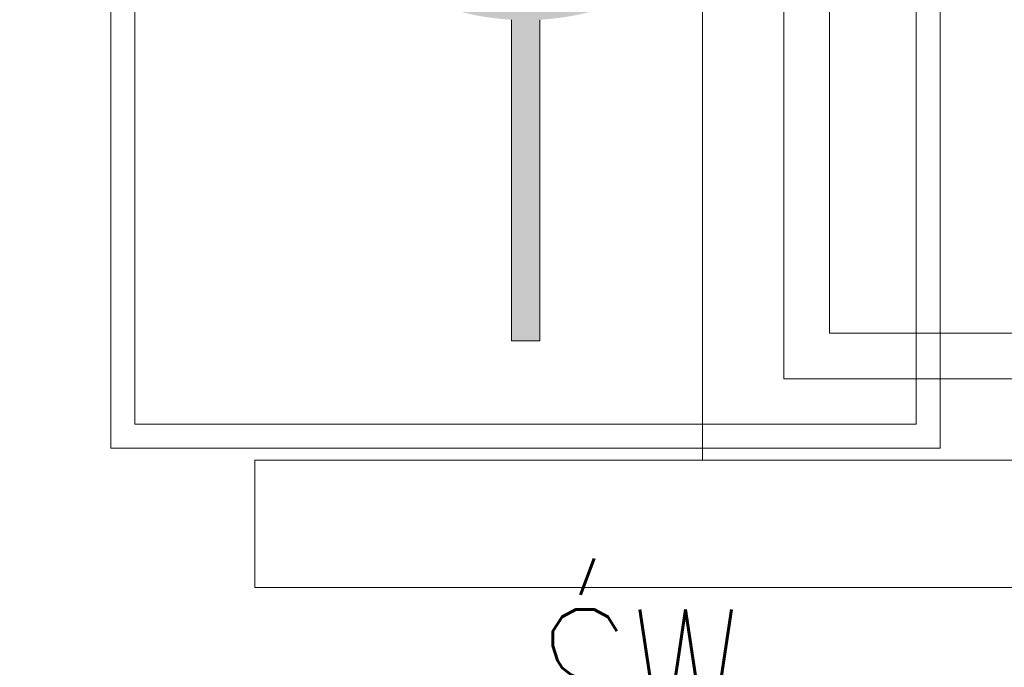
# Model space of a CAD drawing. Header units: millimetres. Extents: x 7483 to 13091, y 8111 to 13871.
# Tile 118 of 256: x 8736 to 8775, y 9903 to 9928. Entities that reach past the tile are written whole.
import ezdxf

# ---------------------------------------------------------------- set-up
doc = ezdxf.new("R2010")
doc.units = ezdxf.units.MM
for name, color, linetype, lineweight, true_color in [('a___wymiary', 7, 'Continuous', 5, 0x000000), ('czerwony', 7, 'Continuous', 15, 0xe92949), ('IE_SRS', 7, 'Continuous', 18, 0x000000), ('wymiary', 7, 'Continuous', 5, 0xb2b2b2)]:
    doc.layers.add(name, color=color, linetype=linetype, lineweight=lineweight, true_color=true_color)
doc.layers.add('MEBLE PKN', color=150, linetype='Continuous', lineweight=20)
doc.styles.add('Arial', font='arial.ttf')
doc.styles.add('JACEK_07', font='simplex.shx', dxfattribs={"width": 0.7})
doc.dimstyles.new('wymiary agp1', dxfattribs={"dimtxt": 16, "dimasz": 5, "dimexe": 30, "dimexo": 60, "dimgap": 1.8, "dimtad": 1, "dimdec": 3, "dimrnd": 0.5, "dimdsep": 46, "dimtxsty": 'Arial', "dimblk": 'znacznik', "dimcen": 1.5, "dimse1": 1, "dimse2": 1, "dimclrd": 256, "dimazin": 0, "dimtfac": 1, "dimtdec": 3, "dimtmove": 1, "dimatfit": 3, "dimldrblk": 'znacznik', "dimfxl": 0, "dimlwd": -1, "dimarcsym": 0})

# ---------------------------------------------------------------- blocks, each defined once
blk = doc.blocks.new('ŚW - ŚCIANA WYDZIELAJĄCA')
blk.add_lwpolyline([(0, 60), (0, 0), (5, 0), (5, 60), (0, 60)])
at = {"color": 7, "insert": (14.581, 30), "char_height": 6, "width": 60, "attachment_point": 5, "rotation": 90, "style": 'JACEK_07'}
blk.add_mtext('ŚW - ŚCIANA WYDZIELAJĄCA', dxfattribs=at)
blk = doc.blocks.new('*U981')
blk.add_blockref('ŚW - ŚCIANA WYDZIELAJĄCA', (0, 0))
blk = doc.blocks.new('znacznik')
at = {"layer": 'a___wymiary'}
for p, q in [((0, 1.3936), (0, -1.3936)), ((1.3936, 0), (-1.3936, 0))]:
    blk.add_line(p, q, dxfattribs=at)
at = {"layer": 'a___wymiary', "const_width": 0.2}
blk.add_lwpolyline([(0.8759, 0.8759), (-0.8759, -0.8759)], dxfattribs=at)
blk = doc.blocks.new('*D1303')
at = {"layer": 'Defpoints', "color": 0, "transparency": 16777216}
for p in [(8555.286, 11469.362), (10277.023, 11469.362), (8692.028, 9219.562)]:
    blk.add_point(p, dxfattribs=at)
at = {"layer": 'wymiary', "color": 253, "true_color": 0x999999, "transparency": 16777216}
blk.add_line((8555.286, 9224.562), (8555.286, 11464.362), dxfattribs=at)
at = {"layer": 'wymiary', "color": 253, "true_color": 0x999999, "transparency": 16777216, "xscale": 5, "yscale": 5, "zscale": 5}
for p, rotation in [((8555.286, 11469.362), 90), ((8555.286, 9219.562), 270)]:
    blk.add_blockref('znacznik', p, dxfattribs=dict(at, rotation=rotation))
at = {"layer": 'wymiary', "color": 18, "true_color": 0x000000, "transparency": 16777216, "insert": (8545.317, 10344.462), "char_height": 16, "attachment_point": 5, "rotation": 90, "style": 'Arial'}
blk.add_mtext('2250', dxfattribs=at)
blk = doc.blocks.new('*U958')
for points in [[(94.9, 0), (0, 0), (0, 40), (94.9, 40)], [(91.7, 3.2), (3.2, 3.2), (3.2, 40), (91.7, 40)], [(89.9, 5), (5, 5), (5, 40), (89.9, 40)]]:
    blk.add_lwpolyline(points, close=True)
blk = doc.blocks.new('ffffdddaa')
at = {"layer": 'czerwony'}
h = blk.add_hatch(color=256, dxfattribs=at)
h.paths.add_polyline_path([(88278.028, -3157.723, 0.312807), (88287.179, -3164.841), (88287.179, -3177.466), (88288.293, -3177.466), (88288.293, -3164.841, 0.312807), (88297.443, -3157.723), (88296.33, -3157.723, -0.700453), (88279.142, -3157.723)])
h.paths.add_polyline_path([(88272.376, -3150.016), (88303.096, -3150.016), (88303.096, -3154.453), (88272.376, -3154.453)])
for p, q in [((88271.43, -3181.682), (88271.43, -3149.07)), ((88304.042, -3149.07), (88304.042, -3181.682)), ((88272.376, -3150.016), (88272.376, -3180.736)), ((88303.096, -3180.736), (88303.096, -3150.016)), ((88287.179, -3177.466), (88287.179, -3164.841)), ((88288.293, -3164.841), (88288.293, -3177.466)), ((88288.293, -3177.466), (88287.179, -3177.466)), ((88272.376, -3180.736), (88303.096, -3180.736)), ((88304.042, -3181.682), (88271.43, -3181.682))]:
    blk.add_line(p, q, dxfattribs=at)

msp = doc.modelspace()

# ---------------------------------------------------------------- block references
at = {"layer": 'IE_SRS'}
msp.add_blockref('ffffdddaa', (-79531.6686, 13093.096), dxfattribs=at)
at = {"layer": 'MEBLE PKN'}
msp.add_blockref('*U958', (8763.0276, 9910.9349), dxfattribs=at)
at = {"layer": 'MEBLE PKN', "rotation": 269.9999999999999}
msp.add_blockref('*U981', (8745.4152, 9910.9349), dxfattribs=at)

# ---------------------------------------------------------------- dimensions: what is measured, and where the dimension line sits
at = {"layer": 'wymiary'}
dim = msp.add_linear_dim(base=(8555.2864, 11469.3622), p1=(8692.0284, 9219.5616), p2=(10277.0226, 11469.3622), angle=90, dimstyle='wymiary agp1', override={"dimblk": 'znacznik'}, dxfattribs=at)
dim.commit()
dim.dimension.update_dxf_attribs({"geometry": '*D1303', "text_midpoint": (8545.3172, 10344.4619)})

doc.saveas('drawing.dxf')
